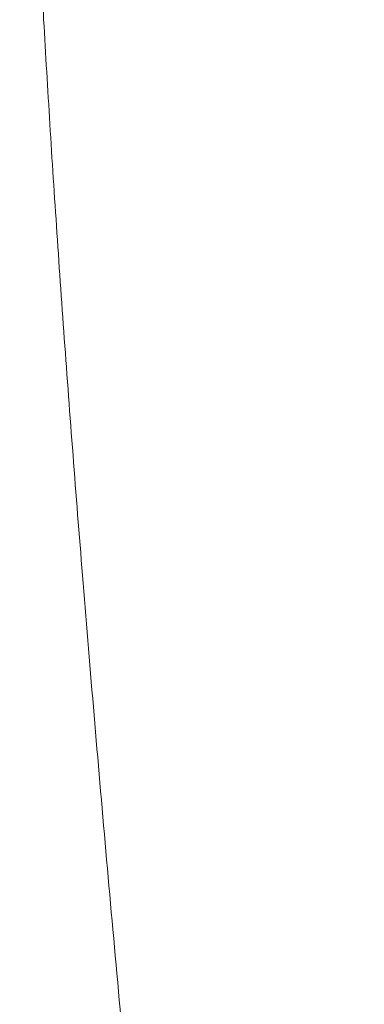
# Model space of a CAD drawing. Header units: millimetres. Extents: x 8 to 701, y 12 to 648.
# Tile 104 of 205: x 406.078 to 406.977, y 278.976 to 281.545. Entities that reach past the tile are written whole.
import ezdxf

# ---------------------------------------------------------------- set-up
doc = ezdxf.new("R2010")
doc.units = ezdxf.units.MM

msp = doc.modelspace()

# ---------------------------------------------------------------- linework, layer by layer
at = {"color": 252, "linetype": 'Continuous', "lineweight": 0}
for points, knots in [([(406.1407, 281.5447), (406.1366, 281.6196), (406.1282, 281.7693), (406.1176, 281.9837), (406.1083, 282.1907), (406.1003, 282.3894), (406.0937, 282.58), (406.0879, 282.7733), (406.0834, 282.9676), (406.0802, 283.1607), (406.0785, 283.3423), (406.0782, 283.5064), (406.0792, 283.6542), (406.0812, 283.787), (406.0841, 283.9105), (406.0879, 284.0247), (406.0926, 284.1294), (406.0981, 284.2246), (406.1043, 284.3103), (406.1111, 284.3852), (406.1183, 284.4497), (406.1259, 284.5044), (406.134, 284.5503), (406.1425, 284.5874), (406.1514, 284.6158), (406.1613, 284.636), (406.1703, 284.6467), (406.1765, 284.6453), (406.1786, 284.6448)], [0, 0, 0, 0, 0.036839, 0.0737, 0.110581, 0.147484, 0.18441, 0.221359, 0.264936, 0.308546, 0.35219, 0.395866, 0.43489, 0.473938, 0.513011, 0.552107, 0.591227, 0.63037, 0.669534, 0.708721, 0.74598, 0.783257, 0.820553, 0.857865, 0.895193, 0.932535, 0.976562, 1, 1, 1, 1]), ([(406.9766, 273.1001), (406.9575, 273.2604), (406.9195, 273.5811), (406.8634, 274.0543), (406.8089, 274.5209), (406.7561, 274.9801), (406.705, 275.4318), (406.6565, 275.8673), (406.6106, 276.2869), (406.5672, 276.6908), (406.5254, 277.0872), (406.4852, 277.4757), (406.4458, 277.864), (406.4076, 278.2512), (406.3705, 278.6364), (406.3355, 279.0118), (406.3026, 279.3772), (406.2718, 279.7324), (406.2438, 280.0704), (406.2184, 280.3916), (406.1956, 280.6964), (406.175, 280.9905), (406.1565, 281.2746), (406.146, 281.4546), (406.1407, 281.5447)], [0, 0, 0, 0, 0.04634, 0.092702, 0.139091, 0.185513, 0.231966, 0.278454, 0.322316, 0.366208, 0.410127, 0.454075, 0.49805, 0.544723, 0.591429, 0.638169, 0.684946, 0.73176, 0.778612, 0.822821, 0.867063, 0.91134, 0.955652, 1, 1, 1, 1])]:
    msp.add_open_spline(points, degree=3, knots=knots, dxfattribs=at)

doc.saveas('drawing.dxf')
